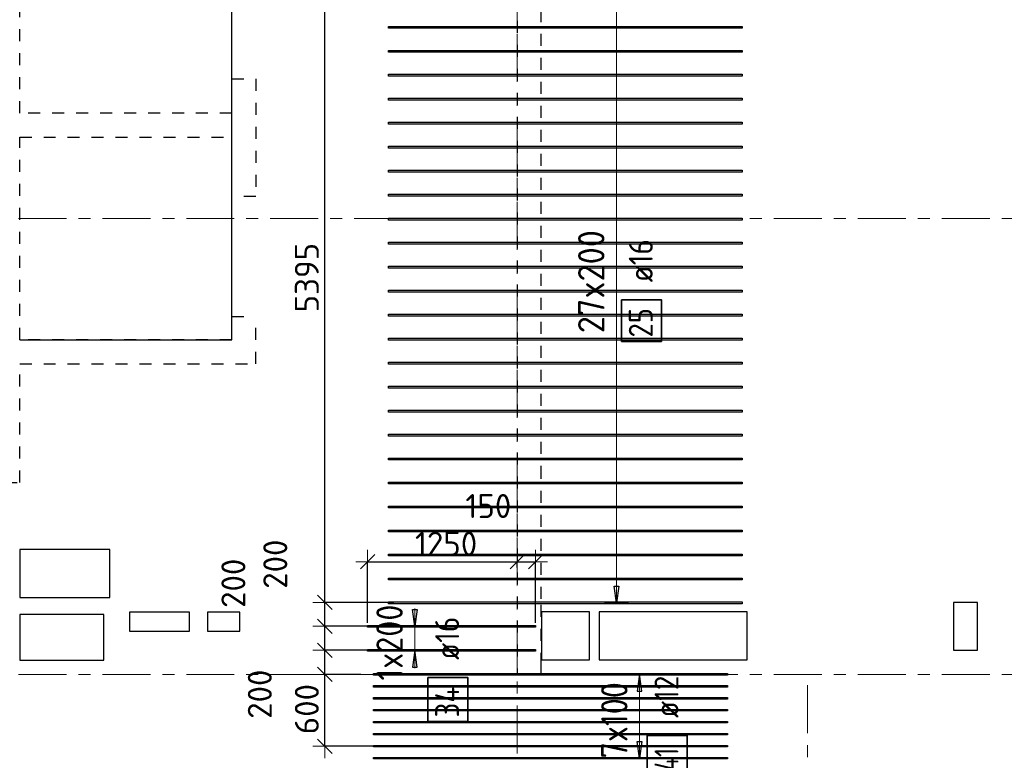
# Model space of a CAD drawing. Header units: metres. Extents: x -38 to 97, y -15 to 21.
# Tile 22 of 132: x 21.88 to 30.09, y 8.28 to 14.46. Entities that reach past the tile are written whole.
import ezdxf

# ---------------------------------------------------------------- set-up
doc = ezdxf.new("R2010")
doc.units = ezdxf.units.M
doc.header["$PDMODE"] = 65
for name, pattern in [('______11', [0.5, 0.4, -0.05, 0, -0.05]), ('______2', [0.0405, 0.03, -0.0105]), ('______5', [1.1, 0.8, -0.1, 0.1, -0.1])]:
    doc.linetypes.add(name, pattern=pattern)
for name, color, linetype, lineweight in [('XR$2$Осевая линия (1)', 7, '______5', 13), ('XR$4$Перекрытие (1)', 7, 'Continuous', 35), ('XR$4$Размерная линия (1)', 7, 'Continuous', 13)]:
    doc.layers.add(name, color=color, linetype=linetype, lineweight=lineweight)
doc.layers.add('XR$4$Арм.стержн.Доп. Арм верхн.зоны Х', color=7, linetype='Continuous', lineweight=35, true_color=0x8c8cff)
doc.layers.add('XR$6$Стена_ бетон несущ.', color=7, linetype='Continuous', lineweight=70, true_color=0xb4b496)
doc.styles.add('ISOCPEUR', font='txt')
doc.dimstyles.new('DIMSTYLE_3', dxfattribs={"dimtxt": 0.2, "dimasz": 0.2, "dimexe": 0, "dimexo": 0, "dimgap": 0.1, "dimtad": 2, "dimdec": 0, "dimlfac": 1000, "dimrnd": 5, "dimzin": 12, "dimdsep": 46, "dimtxsty": 'ISOCPEUR', "dimblk1": 'ALL_ML_STRICH', "dimblk2": 'ALL_ML_STRICH', "dimsah": 1, "dimcen": 0, "dimclrd": 7, "dimclre": 256, "dimclrt": 7, "dimadec": 0, "dimazin": 0, "dimtfac": 1, "dimtdec": 0, "dimtix": 1, "dimtmove": 2, "dimatfit": 3, "dimfxl": 0, "dimtzin": 0, "dimlwd": 0, "dimlwe": -3, "dimarcsym": 0})
doc.dimstyles.new('DIMSTYLE_33', dxfattribs={"dimtxt": 0.2, "dimasz": 0.2, "dimexe": 0, "dimexo": 0, "dimgap": 0.1, "dimtad": 2, "dimdec": 0, "dimlfac": 1000, "dimrnd": 5, "dimzin": 12, "dimdsep": 46, "dimtxsty": 'ISOCPEUR', "dimblk1": 'ALL_ML_STRICH', "dimblk2": 'ALL_ML_STRICH', "dimsah": 1, "dimcen": 0, "dimclrd": 7, "dimclre": 256, "dimclrt": 7, "dimadec": 0, "dimazin": 0, "dimtfac": 1, "dimtdec": 0, "dimtix": 1, "dimtmove": 2, "dimatfit": 3, "dimfxl": 0, "dimtvp": 1.2, "dimtzin": 0, "dimlwd": 0, "dimlwe": -3, "dimarcsym": 0})

# ---------------------------------------------------------------- blocks, each defined once
blk = doc.blocks.new('ALL_ML_STRICH')
at = {"color": 0, "linetype": 'ByBlock', "lineweight": -2}
for p, q in [((0, -0.5), (0, 0.5)), ((-1, 0), (0.5, 0)), ((-0.3, -0.3), (0.3, 0.3))]:
    blk.add_line(p, q, dxfattribs=at)
blk = doc.blocks.new('*D380')
at = {"layer": 'DEFPOINTS', "color": 7, "linetype": 'Continuous', "lineweight": 13, "transparency": 33554687}
for p in [(24.782, 9.9384), (26.03, 9.8709), (24.782, 9.4083)]:
    blk.add_point(p, dxfattribs=at)
at = {"layer": 'XR$4$Размерная линия (1)', "color": 9, "linetype": 'Continuous', "lineweight": -2, "true_color": 0xc7c7c7, "transparency": 33554687}
for p, q in [((24.782, 9.4283), (24.782, 9.9384)), ((26.03, 9.8909), (26.03, 9.9384))]:
    blk.add_line(p, q, dxfattribs=at)
at = {"layer": 'XR$4$Размерная линия (1)', "color": 7, "linetype": 'Continuous', "lineweight": -2, "transparency": 33554687}
blk.add_line((24.782, 9.9384), (26.03, 9.9384), dxfattribs=at)
at = {"layer": 'XR$4$Размерная линия (1)', "color": 7, "linetype": 'Continuous', "lineweight": 13, "transparency": 33554687, "xscale": 0.2, "yscale": 0.2, "zscale": 0.2, "rotation": 180}
blk.add_blockref('ALL_ML_STRICH', (24.782, 9.9384), dxfattribs=at)
at = {"layer": 'XR$4$Размерная линия (1)', "color": 7, "linetype": 'Continuous', "lineweight": 13, "transparency": 33554687, "xscale": 0.2, "yscale": 0.2, "zscale": 0.2}
blk.add_blockref('ALL_ML_STRICH', (26.03, 9.9384), dxfattribs=at)
at = {"layer": 'XR$4$Размерная линия (1)', "color": 7, "linetype": 'Continuous', "lineweight": 13, "transparency": 33554687, "insert": (25.436, 10.0884), "char_height": 0.2, "width": 0.8, "attachment_point": 5, "style": 'ISOCPEUR'}
blk.add_mtext('\\A1;{1250}', dxfattribs=at)
blk = doc.blocks.new('*D381')
at = {"layer": 'DEFPOINTS', "color": 7, "linetype": 'Continuous', "lineweight": 13, "transparency": 33554687}
for p in [(26.03, 9.9384), (26.03, 9.8709), (26.182, 9.4083)]:
    blk.add_point(p, dxfattribs=at)
at = {"layer": 'XR$4$Размерная линия (1)', "color": 9, "linetype": 'Continuous', "lineweight": -2, "true_color": 0xc7c7c7, "transparency": 33554687}
for p, q in [((26.03, 9.8909), (26.03, 9.9384)), ((26.182, 9.4283), (26.182, 9.9384))]:
    blk.add_line(p, q, dxfattribs=at)
at = {"layer": 'XR$4$Размерная линия (1)', "color": 7, "linetype": 'Continuous', "lineweight": -2, "transparency": 33554687}
blk.add_line((26.03, 9.9384), (26.182, 9.9384), dxfattribs=at)
at = {"layer": 'XR$4$Размерная линия (1)', "color": 7, "linetype": 'Continuous', "lineweight": 13, "transparency": 33554687, "xscale": 0.2, "yscale": 0.2, "zscale": 0.2, "rotation": 180}
blk.add_blockref('ALL_ML_STRICH', (26.03, 9.9384), dxfattribs=at)
at = {"layer": 'XR$4$Размерная линия (1)', "color": 7, "linetype": 'Continuous', "lineweight": 13, "transparency": 33554687, "xscale": 0.2, "yscale": 0.2, "zscale": 0.2}
blk.add_blockref('ALL_ML_STRICH', (26.182, 9.9384), dxfattribs=at)
at = {"layer": 'XR$4$Размерная линия (1)', "color": 7, "linetype": 'Continuous', "lineweight": 13, "transparency": 33554687, "insert": (25.7883, 10.4034), "char_height": 0.2, "width": 0.6, "attachment_point": 5, "style": 'ISOCPEUR'}
blk.add_mtext('\\A1;{150}', dxfattribs=at)
blk = doc.blocks.new('*D584')
at = {"layer": 'DEFPOINTS', "color": 7, "linetype": 'Continuous', "lineweight": 13, "transparency": 33554687}
for p in [(24.7464, 9), (24.4247, 8.4003), (24.9489, 8.4003)]:
    blk.add_point(p, dxfattribs=at)
at = {"layer": 'XR$4$Размерная линия (1)', "color": 9, "linetype": 'Continuous', "lineweight": -2, "true_color": 0xc7c7c7, "transparency": 33554687}
for p, q in [((24.7264, 9), (24.4247, 9)), ((24.9289, 8.4003), (24.4247, 8.4003))]:
    blk.add_line(p, q, dxfattribs=at)
at = {"layer": 'XR$4$Размерная линия (1)', "color": 7, "linetype": 'Continuous', "lineweight": -2, "transparency": 33554687}
blk.add_line((24.4247, 8.4003), (24.4247, 9), dxfattribs=at)
at = {"layer": 'XR$4$Размерная линия (1)', "color": 7, "linetype": 'Continuous', "lineweight": 13, "transparency": 33554687, "xscale": 0.2, "yscale": 0.2, "zscale": 0.2}
for p, rotation in [((24.4247, 9), 90), ((24.4247, 8.4003), 270)]:
    blk.add_blockref('ALL_ML_STRICH', p, dxfattribs=dict(at, rotation=rotation))
at = {"layer": 'XR$4$Размерная линия (1)', "color": 7, "linetype": 'Continuous', "lineweight": 13, "transparency": 33554687, "insert": (24.2747, 8.7101), "char_height": 0.2, "width": 0.6, "attachment_point": 5, "rotation": 90, "style": 'ISOCPEUR'}
blk.add_mtext('\\A1;{600}', dxfattribs=at)
blk = doc.blocks.new('*D585')
at = {"layer": 'DEFPOINTS', "color": 7, "linetype": 'Continuous', "lineweight": 13, "transparency": 33554687}
for p in [(24.8295, 9.2003), (24.4247, 9), (24.7464, 9)]:
    blk.add_point(p, dxfattribs=at)
at = {"layer": 'XR$4$Размерная линия (1)', "color": 9, "linetype": 'Continuous', "lineweight": -2, "true_color": 0xc7c7c7, "transparency": 33554687}
for p, q in [((24.8095, 9.2003), (24.4247, 9.2003)), ((24.7264, 9), (24.4247, 9))]:
    blk.add_line(p, q, dxfattribs=at)
at = {"layer": 'XR$4$Размерная линия (1)', "color": 7, "linetype": 'Continuous', "lineweight": -2, "transparency": 33554687}
blk.add_line((24.4247, 9), (24.4247, 9.2003), dxfattribs=at)
at = {"layer": 'XR$4$Размерная линия (1)', "color": 7, "linetype": 'Continuous', "lineweight": 13, "transparency": 33554687, "xscale": 0.2, "yscale": 0.2, "zscale": 0.2}
for p, rotation in [((24.4247, 9.2003), 90), ((24.4247, 9), 270)]:
    blk.add_blockref('ALL_ML_STRICH', p, dxfattribs=dict(at, rotation=rotation))
at = {"layer": 'XR$4$Размерная линия (1)', "color": 7, "linetype": 'Continuous', "lineweight": 13, "transparency": 33554687, "insert": (23.8824, 8.8343), "char_height": 0.2, "width": 0.6, "attachment_point": 5, "rotation": 90, "style": 'ISOCPEUR'}
blk.add_mtext('\\A1;{200}', dxfattribs=at)
blk = doc.blocks.new('*D586')
at = {"layer": 'DEFPOINTS', "color": 7, "linetype": 'Continuous', "lineweight": 13, "transparency": 33554687}
for p in [(24.8295, 9.4003), (24.4247, 9.2003), (24.8295, 9.2003)]:
    blk.add_point(p, dxfattribs=at)
at = {"layer": 'XR$4$Размерная линия (1)', "color": 9, "linetype": 'Continuous', "lineweight": -2, "true_color": 0xc7c7c7, "transparency": 33554687}
for p, q in [((24.8095, 9.4003), (24.4247, 9.4003)), ((24.8095, 9.2003), (24.4247, 9.2003))]:
    blk.add_line(p, q, dxfattribs=at)
at = {"layer": 'XR$4$Размерная линия (1)', "color": 7, "linetype": 'Continuous', "lineweight": -2, "transparency": 33554687}
blk.add_line((24.4247, 9.2003), (24.4247, 9.4003), dxfattribs=at)
at = {"layer": 'XR$4$Размерная линия (1)', "color": 7, "linetype": 'Continuous', "lineweight": 13, "transparency": 33554687, "xscale": 0.2, "yscale": 0.2, "zscale": 0.2}
for p, rotation in [((24.4247, 9.4003), 90), ((24.4247, 9.2003), 270)]:
    blk.add_blockref('ALL_ML_STRICH', p, dxfattribs=dict(at, rotation=rotation))
at = {"layer": 'XR$4$Размерная линия (1)', "color": 7, "linetype": 'Continuous', "lineweight": 13, "transparency": 33554687, "insert": (23.6622, 9.7592), "char_height": 0.2, "width": 0.6, "attachment_point": 5, "rotation": 90, "style": 'ISOCPEUR'}
blk.add_mtext('\\A1;{200}', dxfattribs=at)
blk = doc.blocks.new('*D587')
at = {"layer": 'DEFPOINTS', "color": 7, "linetype": 'Continuous', "lineweight": 13, "transparency": 33554687}
for p in [(25.0215, 9.6003), (24.4247, 9.4003), (24.8295, 9.4003)]:
    blk.add_point(p, dxfattribs=at)
at = {"layer": 'XR$4$Размерная линия (1)', "color": 9, "linetype": 'Continuous', "lineweight": -2, "true_color": 0xc7c7c7, "transparency": 33554687}
for p, q in [((25.0015, 9.6003), (24.4247, 9.6003)), ((24.8095, 9.4003), (24.4247, 9.4003))]:
    blk.add_line(p, q, dxfattribs=at)
at = {"layer": 'XR$4$Размерная линия (1)', "color": 7, "linetype": 'Continuous', "lineweight": -2, "transparency": 33554687}
blk.add_line((24.4247, 9.4003), (24.4247, 9.6003), dxfattribs=at)
at = {"layer": 'XR$4$Размерная линия (1)', "color": 7, "linetype": 'Continuous', "lineweight": 13, "transparency": 33554687, "xscale": 0.2, "yscale": 0.2, "zscale": 0.2}
for p, rotation in [((24.4247, 9.6003), 90), ((24.4247, 9.4003), 270)]:
    blk.add_blockref('ALL_ML_STRICH', p, dxfattribs=dict(at, rotation=rotation))
at = {"layer": 'XR$4$Размерная линия (1)', "color": 7, "linetype": 'Continuous', "lineweight": 13, "transparency": 33554687, "insert": (24.0116, 9.9186), "char_height": 0.2, "width": 0.6, "attachment_point": 5, "rotation": 90, "style": 'ISOCPEUR'}
blk.add_mtext('\\A1;{200}', dxfattribs=at)
blk = doc.blocks.new('*D588')
at = {"layer": 'DEFPOINTS', "color": 7, "linetype": 'Continuous', "lineweight": 13, "transparency": 33554687}
for p in [(25.0233, 14.9953), (24.4247, 9.6003), (25.0215, 9.6003)]:
    blk.add_point(p, dxfattribs=at)
at = {"layer": 'XR$4$Размерная линия (1)', "color": 9, "linetype": 'Continuous', "lineweight": -2, "true_color": 0xc7c7c7, "transparency": 33554687}
for p, q in [((25.0033, 14.9953), (24.4247, 14.9953)), ((25.0015, 9.6003), (24.4247, 9.6003))]:
    blk.add_line(p, q, dxfattribs=at)
at = {"layer": 'XR$4$Размерная линия (1)', "color": 7, "linetype": 'Continuous', "lineweight": -2, "transparency": 33554687}
blk.add_line((24.4247, 9.6003), (24.4247, 14.9953), dxfattribs=at)
at = {"layer": 'XR$4$Размерная линия (1)', "color": 7, "linetype": 'Continuous', "lineweight": 13, "transparency": 33554687, "xscale": 0.2, "yscale": 0.2, "zscale": 0.2}
for p, rotation in [((24.4247, 14.9953), 90), ((24.4247, 9.6003), 270)]:
    blk.add_blockref('ALL_ML_STRICH', p, dxfattribs=dict(at, rotation=rotation))
at = {"layer": 'XR$4$Размерная линия (1)', "color": 7, "linetype": 'Continuous', "lineweight": 13, "transparency": 33554687, "insert": (24.2747, 12.3078), "char_height": 0.2, "width": 0.8, "attachment_point": 5, "rotation": 90, "style": 'ISOCPEUR'}
blk.add_mtext('\\A1;{5395}', dxfattribs=at)

msp = doc.modelspace()

# ---------------------------------------------------------------- linework, layer by layer
at = {"layer": 'XR$2$Осевая линия (1)', "color": 253, "linetype": '______11', "lineweight": 13, "true_color": 0xa0a0a0, "transparency": 33554687}
for p, q in [((26.03, 8.34), (26.03, 19.78)), ((-2.63, 12.8), (62.6, 12.8)), ((-2.63, 9), (62.6, 9)), ((28.45, -3.39), (28.45, 8.92))]:
    msp.add_line(p, q, dxfattribs=at)
at = {"layer": 'XR$4$Арм.стержн.Доп. Арм верхн.зоны Х', "color": 7, "linetype": 'Continuous', "lineweight": 13, "transparency": 33554687}
for p, q in [((26.8568, 9.5953), (26.8568, 14.9953)), ((25.1748, 9.4003), (25.1748, 9.5503)), ((26.8568, 9.5953), (26.8568, 9.5953)), ((25.1748, 9.2003), (25.1748, 9.4003)), ((25.1748, 9.2003), (25.1748, 9.0503)), ((27.0492, 9.0003), (27.0492, 9.0003)), ((27.0492, 8.3003), (27.0492, 9.0003)), ((27.0492, 8.3003), (27.0492, 8.3003))]:
    msp.add_line(p, q, dxfattribs=at)
at = {"layer": 'XR$4$Арм.стержн.Доп. Арм верхн.зоны Х', "color": 7, "linetype": 'Continuous', "lineweight": 25, "transparency": 33554687}
for p, q in [((26.8568, 9.5953), (26.8368, 9.7353)), ((26.8368, 9.7353), (26.8768, 9.7353)), ((26.8768, 9.7353), (26.8568, 9.5953)), ((25.1748, 9.4003), (25.1548, 9.5403)), ((25.1548, 9.5403), (25.1948, 9.5403)), ((25.1948, 9.5403), (25.1748, 9.4003)), ((25.1748, 9.2003), (25.1548, 9.0603)), ((25.1948, 9.0603), (25.1748, 9.2003)), ((25.1548, 9.0603), (25.1948, 9.0603)), ((27.0492, 9.0003), (27.0292, 8.8603)), ((27.0692, 8.8603), (27.0492, 9.0003)), ((27.0292, 8.8603), (27.0692, 8.8603)), ((27.0492, 8.3003), (27.0292, 8.4403)), ((27.0292, 8.4403), (27.0692, 8.4403)), ((27.0692, 8.4403), (27.0492, 8.3003))]:
    msp.add_line(p, q, dxfattribs=at)
at = {"layer": 'XR$4$Арм.стержн.Доп. Арм верхн.зоны Х', "color": 253, "linetype": 'Continuous', "lineweight": -3, "true_color": 0xa0a0a0, "transparency": 33554687}
for p, q in [((26.8568, 9.5953), (26.7568, 9.5953)), ((26.8568, 9.5953), (26.9568, 9.5953)), ((25.1748, 9.4003), (25.0748, 9.4003)), ((25.1748, 9.4003), (25.2748, 9.4003)), ((25.1748, 9.2003), (25.0748, 9.2003)), ((25.1748, 9.2003), (25.2748, 9.2003)), ((27.0492, 9.0003), (26.9492, 9.0003)), ((27.0492, 9.0003), (27.1492, 9.0003)), ((27.0492, 8.3003), (26.9492, 8.3003)), ((27.0492, 8.3003), (27.1492, 8.3003))]:
    msp.add_line(p, q, dxfattribs=at)
at = {"layer": 'XR$4$Арм.стержн.Доп. Арм верхн.зоны Х', "color": 7, "linetype": 'Continuous', "lineweight": 25, "transparency": 33554687}
for points in [[(27.9049, 14.3873), (24.9549, 14.3873), (24.9549, 14.4033), (27.9049, 14.4033), (27.9049, 14.3873)], [(27.9049, 14.1873), (24.9549, 14.1873), (24.9549, 14.2033), (27.9049, 14.2033), (27.9049, 14.1873)], [(27.9049, 13.9873), (24.9549, 13.9873), (24.9549, 14.0033), (27.9049, 14.0033), (27.9049, 13.9873)], [(27.9049, 13.7873), (24.9549, 13.7873), (24.9549, 13.8033), (27.9049, 13.8033), (27.9049, 13.7873)], [(27.9049, 13.5873), (24.9549, 13.5873), (24.9549, 13.6033), (27.9049, 13.6033), (27.9049, 13.5873)], [(27.9049, 13.3873), (24.9549, 13.3873), (24.9549, 13.4033), (27.9049, 13.4033), (27.9049, 13.3873)], [(27.9049, 13.1873), (24.9549, 13.1873), (24.9549, 13.2033), (27.9049, 13.2033), (27.9049, 13.1873)], [(27.9049, 12.9873), (24.9549, 12.9873), (24.9549, 13.0033), (27.9049, 13.0033), (27.9049, 12.9873)], [(27.9049, 12.7873), (24.9549, 12.7873), (24.9549, 12.8033), (27.9049, 12.8033), (27.9049, 12.7873)], [(27.9049, 12.5873), (24.9549, 12.5873), (24.9549, 12.6033), (27.9049, 12.6033), (27.9049, 12.5873)], [(27.9049, 12.3873), (24.9549, 12.3873), (24.9549, 12.4033), (27.9049, 12.4033), (27.9049, 12.3873)], [(27.9049, 12.1873), (24.9549, 12.1873), (24.9549, 12.2033), (27.9049, 12.2033), (27.9049, 12.1873)], [(27.9049, 11.9873), (24.9549, 11.9873), (24.9549, 12.0033), (27.9049, 12.0033), (27.9049, 11.9873)], [(27.9049, 11.7873), (24.9549, 11.7873), (24.9549, 11.8033), (27.9049, 11.8033), (27.9049, 11.7873)], [(27.9049, 11.5873), (24.9549, 11.5873), (24.9549, 11.6033), (27.9049, 11.6033), (27.9049, 11.5873)], [(27.9049, 11.3873), (24.9549, 11.3873), (24.9549, 11.4033), (27.9049, 11.4033), (27.9049, 11.3873)], [(27.9049, 11.1873), (24.9549, 11.1873), (24.9549, 11.2033), (27.9049, 11.2033), (27.9049, 11.1873)], [(27.9049, 10.9873), (24.9549, 10.9873), (24.9549, 11.0033), (27.9049, 11.0033), (27.9049, 10.9873)], [(27.9049, 10.7873), (24.9549, 10.7873), (24.9549, 10.8033), (27.9049, 10.8033), (27.9049, 10.7873)], [(27.9049, 10.5873), (24.9549, 10.5873), (24.9549, 10.6033), (27.9049, 10.6033), (27.9049, 10.5873)], [(27.9049, 10.3873), (24.9549, 10.3873), (24.9549, 10.4033), (27.9049, 10.4033), (27.9049, 10.3873)], [(27.9049, 10.1873), (24.9549, 10.1873), (24.9549, 10.2033), (27.9049, 10.2033), (27.9049, 10.1873)], [(27.9049, 9.9873), (24.9549, 9.9873), (24.9549, 10.0033), (27.9049, 10.0033), (27.9049, 9.9873)], [(27.9049, 9.7873), (24.9549, 9.7873), (24.9549, 9.8033), (27.9049, 9.8033), (27.9049, 9.7873)], [(27.9049, 9.5873), (24.9549, 9.5873), (24.9549, 9.6033), (27.9049, 9.6033), (27.9049, 9.5873)], [(26.182, 9.3923), (24.782, 9.3923), (24.782, 9.4083), (26.182, 9.4083), (26.182, 9.3923)], [(26.182, 9.1923), (24.782, 9.1923), (24.782, 9.2083), (26.182, 9.2083), (26.182, 9.1923)]]:
    msp.add_lwpolyline(points, dxfattribs=at)
at = {"layer": 'XR$4$Арм.стержн.Доп. Арм верхн.зоны Х', "color": 7, "linetype": 'Continuous', "lineweight": 35, "transparency": 33554687}
for points in [[(27.2332, 11.7755), (27.2332, 12.1221), (26.8999, 12.1221), (26.8999, 11.7755), (27.2332, 11.7755)], [(25.6181, 8.607), (25.6181, 8.9736), (25.2848, 8.9736), (25.2848, 8.607), (25.6181, 8.607)], [(27.4476, 8.1631), (27.4476, 8.4898), (27.1142, 8.4898), (27.1142, 8.1631), (27.4476, 8.1631)]]:
    msp.add_lwpolyline(points, dxfattribs=at)
at = {"layer": 'XR$4$Арм.стержн.Доп. Арм верхн.зоны Х', "color": 34, "linetype": 'Continuous', "lineweight": 25, "transparency": 33554687}
for points in [[(27.7817, 8.9943), (24.8317, 8.9943), (24.8317, 9.0063), (27.7817, 9.0063), (27.7817, 8.9943)], [(27.7817, 8.8943), (24.8317, 8.8943), (24.8317, 8.9063), (27.7817, 8.9063), (27.7817, 8.8943)], [(27.7817, 8.7943), (24.8317, 8.7943), (24.8317, 8.8063), (27.7817, 8.8063), (27.7817, 8.7943)], [(27.7817, 8.6943), (24.8317, 8.6943), (24.8317, 8.7063), (27.7817, 8.7063), (27.7817, 8.6943)], [(27.7817, 8.5943), (24.8317, 8.5943), (24.8317, 8.6063), (27.7817, 8.6063), (27.7817, 8.5943)], [(27.7817, 8.4943), (24.8317, 8.4943), (24.8317, 8.5063), (27.7817, 8.5063), (27.7817, 8.4943)], [(27.7817, 8.3943), (24.8317, 8.3943), (24.8317, 8.4063), (27.7817, 8.4063), (27.7817, 8.3943)], [(27.7817, 8.2943), (24.8317, 8.2943), (24.8317, 8.3063), (27.7817, 8.3063), (27.7817, 8.2943)]]:
    msp.add_lwpolyline(points, dxfattribs=at)
at = {"layer": 'XR$4$Перекрытие (1)', "color": 7, "linetype": 'Continuous', "lineweight": 25, "transparency": 33554687}
for p, q in [((23.6503, 11.7903), (23.6503, 16.6502)), ((21.88, 11.7903), (23.6503, 11.7903)), ((21.8825, 10.0398), (21.8825, 9.6398)), ((22.6325, 10.0398), (21.8825, 10.0398)), ((22.6325, 9.6398), (22.6325, 10.0398)), ((21.8825, 9.6398), (22.6325, 9.6398)), ((29.6691, 9.6002), (29.6691, 9.2002)), ((29.8691, 9.6002), (29.6691, 9.6002)), ((29.8691, 9.2003), (29.8691, 9.6002)), ((21.8806, 9.4995), (21.8806, 9.1195)), ((22.5806, 9.4995), (21.8806, 9.4995)), ((22.5806, 9.1195), (22.5806, 9.4995)), ((22.7959, 9.5195), (22.7959, 9.3595)), ((23.2959, 9.5195), (22.7959, 9.5195)), ((23.2959, 9.3595), (23.2959, 9.5195)), ((23.4459, 9.5195), (23.4459, 9.3595)), ((23.7159, 9.5195), (23.4459, 9.5195)), ((23.7159, 9.3595), (23.7159, 9.5195)), ((26.632, 9.5203), (26.232, 9.5202)), ((26.232, 9.5202), (26.232, 9.1202)), ((26.632, 9.1203), (26.632, 9.5203)), ((26.7123, 9.5202), (26.7123, 9.1202)), ((27.9473, 9.5202), (26.7123, 9.5202)), ((27.9473, 9.1202), (27.9473, 9.5202)), ((22.7959, 9.3595), (23.2959, 9.3595)), ((23.4459, 9.3595), (23.7159, 9.3595)), ((29.6691, 9.2002), (29.8691, 9.2003)), ((21.8806, 9.1195), (22.5806, 9.1195)), ((26.232, 9.1202), (26.632, 9.1203)), ((26.7123, 9.1202), (27.9473, 9.1202))]:
    msp.add_line(p, q, dxfattribs=at)
at = {"layer": 'XR$6$Стена_ бетон несущ.', "color": 253, "linetype": '______2', "lineweight": -3, "true_color": 0xa0a0a0, "transparency": 33554687}
for p, q in [((21.88, 13.68), (21.88, 16.45)), ((26.03, 16.45), (26.03, 9)), ((26.23, 10.6396), (26.23, 15.35)), ((23.6503, 13.68), (23.6503, 13.965)), ((23.6503, 13.965), (23.8503, 13.965)), ((23.8503, 13.965), (23.8503, 12.985)), ((23.6503, 13.68), (21.88, 13.68)), ((21.88, 13.48), (23.6503, 13.48)), ((21.88, 11.79), (21.88, 13.48)), ((23.6503, 12.985), (23.6503, 13.48)), ((23.8503, 12.985), (23.6503, 12.985)), ((23.6503, 11.79), (23.6503, 11.985)), ((23.6503, 11.985), (23.8503, 11.985)), ((23.8503, 11.59), (23.8503, 11.985)), ((23.6503, 11.79), (21.88, 11.79)), ((21.88, 11.59), (23.8503, 11.59)), ((21.88, 10.8), (21.88, 11.59)), ((21.88, 10.6), (21.88, 10.8)), ((21.76, 10.6), (21.88, 10.6)), ((26.23, 9.8294), (26.23, 10.6396)), ((26.23, 9.6294), (26.23, 9.8294)), ((26.23, 9.08), (26.23, 9.6294)), ((26.23, 9), (26.23, 9.08)), ((26.03, 9), (26.229, 9)), ((26.229, 9), (26.23, 9))]:
    msp.add_line(p, q, dxfattribs=at)

# ---------------------------------------------------------------- texts
at = {"layer": 'XR$4$Арм.стержн.Доп. Арм верхн.зоны Х', "color": 7, "linetype": 'Continuous', "lineweight": 13, "transparency": 33554687, "char_height": 0.22, "attachment_point": 7, "rotation": 90, "style": 'ISOCPEUR'}
for s, insert, width in [('\\W0.95;27x200', (26.7568, 11.8443), 1.028182), ('\\W0.89;1x200', (25.0748, 8.9483), 0.823552), ('\\W0.89;7x100', (26.9492, 8.2983), 0.823552)]:
    msp.add_mtext(s, dxfattribs=dict(at, insert=insert, width=width))
at = {"layer": 'XR$4$Арм.стержн.Доп. Арм верхн.зоны Х', "color": 7, "linetype": 'Continuous', "lineweight": 25, "transparency": 33554687, "char_height": 0.2, "attachment_point": 7, "rotation": 90, "style": 'ISOCPEUR'}
for s, insert, width in [('\\W0.89; ø16 ', (27.1599, 12.1555), 0.749105), ('\\W0.87;25', (27.1599, 11.8088), 0.367208), ('\\W0.89; ø16 ', (25.5448, 9.007), 0.749105), ('\\W0.89; ø12 ', (27.3742, 8.5231), 0.749105), ('\\W0.88;34', (25.5448, 8.6403), 0.387995), ('\\W0.76;41', (27.3742, 8.1964), 0.336375)]:
    msp.add_mtext(s, dxfattribs=dict(at, insert=insert, width=width))

# ---------------------------------------------------------------- dimensions: what is measured, and where the dimension line sits
at = {"layer": 'XR$4$Размерная линия (1)', "color": 7, "linetype": 'Continuous', "lineweight": 13, "transparency": 33554687}
for base, p1, p2, dimstyle, picture, middle in [((24.4247, 14.9953), (25.0015, 9.6003), (25.0033, 14.9953), 'DIMSTYLE_3', '*D588', (24.2747, 12.3078)), ((24.4247, 9.6003), (24.8095, 9.4003), (25.0015, 9.6003), 'DIMSTYLE_33', '*D587', (24.0116, 9.9186)), ((24.4247, 9.4003), (24.8095, 9.2003), (24.8095, 9.4003), 'DIMSTYLE_33', '*D586', (23.6622, 9.7592)), ((24.4247, 9.2003), (24.7264, 9), (24.8095, 9.2003), 'DIMSTYLE_33', '*D585', (23.8824, 8.8343)), ((24.4247, 9), (24.9289, 8.4003), (24.7264, 9), 'DIMSTYLE_3', '*D584', (24.2747, 8.7101))]:
    dim = msp.add_linear_dim(base=base, p1=p1, p2=p2, angle=90, dimstyle=dimstyle, override={"dimpost": '<>', "dimclrd": 7, "dimclre": 9, "dimclrt": 7, "dimlwd": 0, "dimlwe": 65533}, dxfattribs=at)
    dim.commit()
    dim.dimension.update_dxf_attribs({"geometry": picture, "text_midpoint": middle, "dimtype": 160})
for base, p1, p2, dimstyle, picture, middle in [((26.182, 9.9384), (26.03, 9.8909), (26.182, 9.4283), 'DIMSTYLE_33', '*D381', (25.7883, 10.4034)), ((26.03, 9.9384), (24.782, 9.4283), (26.03, 9.8909), 'DIMSTYLE_3', '*D380', (25.436, 10.0884))]:
    dim = msp.add_linear_dim(base=base, p1=p1, p2=p2, dimstyle=dimstyle, override={"dimpost": '<>', "dimclrd": 7, "dimclre": 9, "dimclrt": 7, "dimlwd": 0, "dimlwe": 65533}, dxfattribs=at)
    dim.commit()
    dim.dimension.update_dxf_attribs({"geometry": picture, "text_midpoint": middle, "dimtype": 160})

doc.saveas('drawing.dxf')
